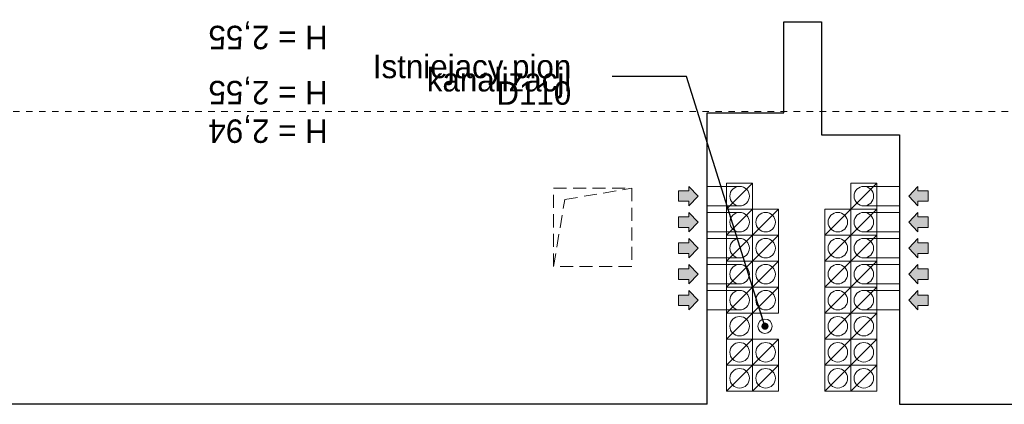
# Model space of a CAD drawing. Extents: x -145259 to -66341, y -2316 to 227384.
# Tile 111 of 143: x -113334 to -105764, y 173774 to 176729. Entities that reach past the tile are written whole.
import ezdxf

# ---------------------------------------------------------------- set-up
doc = ezdxf.new("R2010")
doc.units = 0
doc.header["$MEASUREMENT"] = 0
doc.linetypes.add('Hidden Line', pattern=[100, 50, -50])
doc.linetypes.add('Krawędzie ukryte', pattern=[150, 100, -50])
for name, color, linetype, lineweight in [('INWENT DACH_Nr_Pióra__21', 7, 'Continuous', 13), ('Inwent kominy_Nr_Pióra__21', 7, 'Continuous', 13), ('INWENT OPISY_Nr_Pióra__21', 7, 'Continuous', 13), ('INWENT. OKNA_Nr_Pióra__21', 7, 'Continuous', 13), ('INWENT.ŚCIANY_Nr_Pióra__1', 7, 'Continuous', 25)]:
    doc.layers.add(name, color=color, linetype=linetype, lineweight=lineweight)
doc.layers.add('INWENT kanalizacja_Nr_Pióra__118', color=7, linetype='Continuous', lineweight=13, true_color=0x573938)
doc.styles.add('GENERATED_STYLE_4', font='txt')
doc.styles.add('GENERATED_STYLE_7', font='txt')
doc.dimstyles.new('GENERATED_STYLE__9', dxfattribs={"dimtxt": 0.18, "dimasz": 109.44, "dimexe": 0.18, "dimexo": 0.0625, "dimgap": 0.09, "dimtad": 0, "dimtih": 1, "dimtoh": 1, "dimdec": 4, "dimzin": 0, "dimdsep": 46, "dimcen": 0.09, "dimadec": 0, "dimazin": 0, "dimtfac": 1, "dimtdec": 4, "dimtmove": 0, "dimatfit": 3, "dimldrblk": 'ARROWHEAD_11', "dimfxl": 0, "dimtolj": 1, "dimtzin": 0, "dimarcsym": 0})

# ---------------------------------------------------------------- blocks, each defined once
blk = doc.blocks.new('ARROWHEAD_11')
at = {"color": 0, "linetype": 'Continuous', "lineweight": 0}
blk.add_line((0, 0), (-1, 0), dxfattribs=at)
at = {"color": 0, "linetype": 'Continuous', "lineweight": 0, "const_width": 0.25, "flags": 128}
blk.add_lwpolyline([(-0.125, 0, 1), (0.125, 0, 1)], format="xyb", close=True, dxfattribs=at)

msp = doc.modelspace()

# ---------------------------------------------------------------- hatches: boundary and pattern name
at = {"layer": 'Inwent kominy_Nr_Pióra__21', "linetype": 'Continuous'}
for points in [[(-108188.7, 175298.6), (-108188.7, 175333.6), (-108268.7, 175333.6), (-108268.7, 175413.6), (-108188.7, 175413.6), (-108188.7, 175448.6), (-108118.7, 175373.6)], [(-106428.7, 175298.6), (-106428.7, 175333.6), (-106348.7, 175333.6), (-106348.7, 175413.6), (-106428.7, 175413.6), (-106428.7, 175448.6), (-106498.7, 175373.6)], [(-108188.7, 175098.6), (-108188.7, 175133.6), (-108268.7, 175133.6), (-108268.7, 175213.6), (-108188.7, 175213.6), (-108188.7, 175248.6), (-108118.7, 175173.6)], [(-106428.7, 175098.6), (-106428.7, 175133.6), (-106348.7, 175133.6), (-106348.7, 175213.6), (-106428.7, 175213.6), (-106428.7, 175248.6), (-106498.7, 175173.6)], [(-108188.7, 174898.6), (-108188.7, 174933.6), (-108268.7, 174933.6), (-108268.7, 175013.6), (-108188.7, 175013.6), (-108188.7, 175048.6), (-108118.7, 174973.6)], [(-106428.7, 174898.6), (-106428.7, 174933.6), (-106348.7, 174933.6), (-106348.7, 175013.6), (-106428.7, 175013.6), (-106428.7, 175048.6), (-106498.7, 174973.6)], [(-108188.7, 174698.6), (-108188.7, 174733.6), (-108268.7, 174733.6), (-108268.7, 174813.6), (-108188.7, 174813.6), (-108188.7, 174848.6), (-108118.7, 174773.6)], [(-106428.7, 174698.6), (-106428.7, 174733.6), (-106348.7, 174733.6), (-106348.7, 174813.6), (-106428.7, 174813.6), (-106428.7, 174848.6), (-106498.7, 174773.6)], [(-108188.7, 174498.6), (-108188.7, 174533.6), (-108268.7, 174533.6), (-108268.7, 174613.6), (-108188.7, 174613.6), (-108188.7, 174648.6), (-108118.7, 174573.6)], [(-106428.7, 174498.6), (-106428.7, 174533.6), (-106348.7, 174533.6), (-106348.7, 174613.6), (-106428.7, 174613.6), (-106428.7, 174648.6), (-106498.7, 174573.6)]]:
    msp.add_hatch(color=256, dxfattribs=at).paths.add_polyline_path(points, flags=0)

# ---------------------------------------------------------------- linework, layer by layer
at = {"layer": 'INWENT DACH_Nr_Pióra__21', "linetype": 'Hidden Line'}
msp.add_line((-123484.3, 176023.6), (-88108.7, 176023.6), dxfattribs=at)
at = {"layer": 'INWENT kanalizacja_Nr_Pióra__118', "linetype": 'Continuous'}
msp.add_circle((-107603.7, 174373.6), 55, dxfattribs=at)
at = {"layer": 'Inwent kominy_Nr_Pióra__21', "linetype": 'Continuous'}
for p, q in [((-107898.7, 175273.6), (-107698.7, 175473.6)), ((-107898.7, 175473.6), (-107698.7, 175473.6)), ((-107898.7, 175273.6), (-107898.7, 175473.6)), ((-107698.7, 175473.6), (-107698.7, 175273.6)), ((-106943.7, 175273.6), (-106743.7, 175473.6)), ((-106943.7, 175473.6), (-106743.7, 175473.6)), ((-106943.7, 175273.6), (-106943.7, 175473.6)), ((-106743.7, 175473.6), (-106743.7, 175273.6)), ((-108268.7, 175333.6), (-108268.7, 175413.6)), ((-108268.7, 175413.6), (-108188.7, 175413.6)), ((-108118.7, 175373.6), (-108188.7, 175448.6)), ((-108188.7, 175413.6), (-108188.7, 175448.6)), ((-107798.7, 175448.6), (-108048.7, 175448.6)), ((-106843.7, 175448.6), (-106568.7, 175448.6)), ((-106498.7, 175373.6), (-106428.7, 175448.6)), ((-106428.7, 175413.6), (-106428.7, 175448.6)), ((-106348.7, 175413.6), (-106428.7, 175413.6)), ((-106348.7, 175333.6), (-106348.7, 175413.6)), ((-108188.7, 175333.6), (-108268.7, 175333.6)), ((-108118.7, 175373.6), (-108188.7, 175298.6)), ((-108188.7, 175333.6), (-108188.7, 175298.6)), ((-106498.7, 175373.6), (-106428.7, 175298.6)), ((-106428.7, 175333.6), (-106428.7, 175298.6)), ((-106428.7, 175333.6), (-106348.7, 175333.6)), ((-108118.7, 175173.6), (-108188.7, 175248.6)), ((-108188.7, 175213.6), (-108188.7, 175248.6)), ((-107798.7, 175298.6), (-108048.7, 175298.6)), ((-107798.7, 175248.6), (-108048.7, 175248.6)), ((-107898.7, 175073.6), (-107698.7, 175273.6)), ((-107898.7, 175273.6), (-107698.7, 175273.6)), ((-107898.7, 175073.6), (-107898.7, 175273.6)), ((-107698.7, 175273.6), (-107898.7, 175273.6)), ((-107698.7, 175073.6), (-107498.7, 175273.6)), ((-107698.7, 175273.6), (-107498.7, 175273.6)), ((-107698.7, 175073.6), (-107698.7, 175273.6)), ((-107698.7, 175273.6), (-107698.7, 175073.6)), ((-107498.7, 175273.6), (-107498.7, 175073.6)), ((-107143.7, 175073.6), (-106943.7, 175273.6)), ((-107143.7, 175273.6), (-106943.7, 175273.6)), ((-107143.7, 175073.6), (-107143.7, 175273.6)), ((-106943.7, 175273.6), (-106943.7, 175073.6)), ((-106943.7, 175073.6), (-106743.7, 175273.6)), ((-106943.7, 175273.6), (-106743.7, 175273.6)), ((-106943.7, 175073.6), (-106943.7, 175273.6)), ((-106743.7, 175273.6), (-106943.7, 175273.6)), ((-106843.7, 175298.6), (-106568.7, 175298.6)), ((-106843.7, 175248.6), (-106568.7, 175248.6)), ((-106743.7, 175273.6), (-106743.7, 175073.6)), ((-106498.7, 175173.6), (-106428.7, 175248.6)), ((-106428.7, 175213.6), (-106428.7, 175248.6)), ((-108268.7, 175133.6), (-108268.7, 175213.6)), ((-108268.7, 175213.6), (-108188.7, 175213.6)), ((-108118.7, 175173.6), (-108188.7, 175098.6)), ((-106498.7, 175173.6), (-106428.7, 175098.6)), ((-106348.7, 175213.6), (-106428.7, 175213.6)), ((-106348.7, 175133.6), (-106348.7, 175213.6)), ((-108188.7, 175133.6), (-108268.7, 175133.6)), ((-108188.7, 175133.6), (-108188.7, 175098.6)), ((-107798.7, 175098.6), (-108048.7, 175098.6)), ((-106843.7, 175098.6), (-106568.7, 175098.6)), ((-106428.7, 175133.6), (-106428.7, 175098.6)), ((-106428.7, 175133.6), (-106348.7, 175133.6)), ((-108118.7, 174973.6), (-108188.7, 175048.6)), ((-108188.7, 175013.6), (-108188.7, 175048.6)), ((-107798.7, 175048.6), (-108048.7, 175048.6)), ((-107898.7, 174873.6), (-107698.7, 175073.6)), ((-107898.7, 175073.6), (-107698.7, 175073.6)), ((-107898.7, 174873.6), (-107898.7, 175073.6)), ((-107698.7, 175073.6), (-107898.7, 175073.6)), ((-107698.7, 174873.6), (-107498.7, 175073.6)), ((-107698.7, 175073.6), (-107498.7, 175073.6)), ((-107698.7, 174873.6), (-107698.7, 175073.6)), ((-107498.7, 175073.6), (-107698.7, 175073.6)), ((-107698.7, 175073.6), (-107698.7, 174873.6)), ((-107498.7, 175073.6), (-107498.7, 174873.6)), ((-107143.7, 174873.6), (-106943.7, 175073.6)), ((-107143.7, 175073.6), (-106943.7, 175073.6)), ((-107143.7, 174873.6), (-107143.7, 175073.6)), ((-106943.7, 175073.6), (-107143.7, 175073.6)), ((-106943.7, 175073.6), (-106943.7, 174873.6)), ((-106943.7, 174873.6), (-106743.7, 175073.6)), ((-106943.7, 175073.6), (-106743.7, 175073.6)), ((-106943.7, 174873.6), (-106943.7, 175073.6)), ((-106743.7, 175073.6), (-106943.7, 175073.6)), ((-106843.7, 175048.6), (-106568.7, 175048.6)), ((-106743.7, 175073.6), (-106743.7, 174873.6)), ((-106498.7, 174973.6), (-106428.7, 175048.6)), ((-106428.7, 175013.6), (-106428.7, 175048.6)), ((-108268.7, 174933.6), (-108268.7, 175013.6)), ((-108268.7, 175013.6), (-108188.7, 175013.6)), ((-108118.7, 174973.6), (-108188.7, 174898.6)), ((-106498.7, 174973.6), (-106428.7, 174898.6)), ((-106348.7, 175013.6), (-106428.7, 175013.6)), ((-106348.7, 174933.6), (-106348.7, 175013.6)), ((-108188.7, 174933.6), (-108268.7, 174933.6)), ((-108188.7, 174933.6), (-108188.7, 174898.6)), ((-107798.7, 174898.6), (-108048.7, 174898.6)), ((-107898.7, 174673.6), (-107898.7, 174873.6)), ((-107698.7, 174873.6), (-107898.7, 174873.6)), ((-107898.7, 174673.6), (-107698.7, 174873.6)), ((-107898.7, 174873.6), (-107698.7, 174873.6)), ((-107698.7, 174673.6), (-107698.7, 174873.6)), ((-107498.7, 174873.6), (-107698.7, 174873.6)), ((-107698.7, 174673.6), (-107498.7, 174873.6)), ((-107698.7, 174873.6), (-107498.7, 174873.6)), ((-107698.7, 174873.6), (-107698.7, 174673.6)), ((-107498.7, 174873.6), (-107498.7, 174673.6)), ((-107143.7, 174673.6), (-107143.7, 174873.6)), ((-106943.7, 174873.6), (-107143.7, 174873.6)), ((-107143.7, 174673.6), (-106943.7, 174873.6)), ((-107143.7, 174873.6), (-106943.7, 174873.6)), ((-106943.7, 174873.6), (-106943.7, 174673.6)), ((-106943.7, 174673.6), (-106943.7, 174873.6)), ((-106743.7, 174873.6), (-106943.7, 174873.6)), ((-106943.7, 174673.6), (-106743.7, 174873.6)), ((-106943.7, 174873.6), (-106743.7, 174873.6)), ((-106843.7, 174898.6), (-106568.7, 174898.6)), ((-106743.7, 174873.6), (-106743.7, 174673.6)), ((-106428.7, 174933.6), (-106428.7, 174898.6)), ((-106428.7, 174933.6), (-106348.7, 174933.6)), ((-108268.7, 174733.6), (-108268.7, 174813.6)), ((-108268.7, 174813.6), (-108188.7, 174813.6)), ((-108118.7, 174773.6), (-108188.7, 174848.6)), ((-108188.7, 174813.6), (-108188.7, 174848.6)), ((-107798.7, 174848.6), (-108048.7, 174848.6)), ((-106843.7, 174848.6), (-106568.7, 174848.6)), ((-106498.7, 174773.6), (-106428.7, 174848.6)), ((-106428.7, 174813.6), (-106428.7, 174848.6)), ((-106348.7, 174813.6), (-106428.7, 174813.6)), ((-106348.7, 174733.6), (-106348.7, 174813.6)), ((-108188.7, 174733.6), (-108268.7, 174733.6)), ((-108118.7, 174773.6), (-108188.7, 174698.6)), ((-108188.7, 174733.6), (-108188.7, 174698.6)), ((-106498.7, 174773.6), (-106428.7, 174698.6)), ((-106428.7, 174733.6), (-106428.7, 174698.6)), ((-106428.7, 174733.6), (-106348.7, 174733.6)), ((-108118.7, 174573.6), (-108188.7, 174648.6)), ((-108188.7, 174613.6), (-108188.7, 174648.6)), ((-107798.7, 174698.6), (-108048.7, 174698.6)), ((-107798.7, 174648.6), (-108048.7, 174648.6)), ((-107698.7, 174673.6), (-107898.7, 174673.6)), ((-107898.7, 174473.6), (-107698.7, 174673.6)), ((-107898.7, 174673.6), (-107698.7, 174673.6)), ((-107898.7, 174473.6), (-107898.7, 174673.6)), ((-107498.7, 174673.6), (-107698.7, 174673.6)), ((-107698.7, 174473.6), (-107498.7, 174673.6)), ((-107698.7, 174673.6), (-107498.7, 174673.6)), ((-107698.7, 174473.6), (-107698.7, 174673.6)), ((-107698.7, 174673.6), (-107698.7, 174473.6)), ((-107498.7, 174673.6), (-107498.7, 174473.6)), ((-106943.7, 174673.6), (-107143.7, 174673.6)), ((-107143.7, 174473.6), (-106943.7, 174673.6)), ((-107143.7, 174673.6), (-106943.7, 174673.6)), ((-107143.7, 174473.6), (-107143.7, 174673.6)), ((-106943.7, 174673.6), (-106943.7, 174473.6)), ((-106743.7, 174673.6), (-106943.7, 174673.6)), ((-106943.7, 174473.6), (-106743.7, 174673.6)), ((-106943.7, 174673.6), (-106743.7, 174673.6)), ((-106943.7, 174473.6), (-106943.7, 174673.6)), ((-106843.7, 174698.6), (-106568.7, 174698.6)), ((-106843.7, 174648.6), (-106568.7, 174648.6)), ((-106743.7, 174673.6), (-106743.7, 174473.6)), ((-106498.7, 174573.6), (-106428.7, 174648.6)), ((-106428.7, 174613.6), (-106428.7, 174648.6)), ((-108268.7, 174533.6), (-108268.7, 174613.6)), ((-108268.7, 174613.6), (-108188.7, 174613.6)), ((-108118.7, 174573.6), (-108188.7, 174498.6)), ((-106498.7, 174573.6), (-106428.7, 174498.6)), ((-106348.7, 174613.6), (-106428.7, 174613.6)), ((-106348.7, 174533.6), (-106348.7, 174613.6)), ((-108188.7, 174533.6), (-108268.7, 174533.6)), ((-108188.7, 174533.6), (-108188.7, 174498.6)), ((-107798.7, 174498.6), (-108048.7, 174498.6)), ((-106843.7, 174498.6), (-106568.7, 174498.6)), ((-106428.7, 174533.6), (-106348.7, 174533.6)), ((-106428.7, 174533.6), (-106428.7, 174498.6)), ((-107898.7, 174273.6), (-107898.7, 174473.6)), ((-107898.7, 174473.6), (-107698.7, 174473.6)), ((-107898.7, 174273.6), (-107698.7, 174473.6)), ((-107698.7, 174473.6), (-107898.7, 174473.6)), ((-107698.7, 174473.6), (-107698.7, 174273.6)), ((-107498.7, 174473.6), (-107698.7, 174473.6)), ((-107143.7, 174273.6), (-107143.7, 174473.6)), ((-107143.7, 174473.6), (-106943.7, 174473.6)), ((-107143.7, 174273.6), (-106943.7, 174473.6)), ((-106943.7, 174473.6), (-107143.7, 174473.6)), ((-106943.7, 174473.6), (-106943.7, 174273.6)), ((-106943.7, 174273.6), (-106943.7, 174473.6)), ((-106943.7, 174473.6), (-106743.7, 174473.6)), ((-106943.7, 174273.6), (-106743.7, 174473.6)), ((-106743.7, 174473.6), (-106943.7, 174473.6)), ((-106743.7, 174473.6), (-106743.7, 174273.6)), ((-107898.7, 174073.6), (-107898.7, 174273.6)), ((-107898.7, 174273.6), (-107698.7, 174273.6)), ((-107898.7, 174073.6), (-107698.7, 174273.6)), ((-107698.7, 174273.6), (-107898.7, 174273.6)), ((-107698.7, 174073.6), (-107698.7, 174273.6)), ((-107698.7, 174273.6), (-107498.7, 174273.6)), ((-107698.7, 174073.6), (-107498.7, 174273.6)), ((-107698.7, 174273.6), (-107698.7, 174073.6)), ((-107498.7, 174273.6), (-107498.7, 174073.6)), ((-107143.7, 174073.6), (-107143.7, 174273.6)), ((-107143.7, 174273.6), (-106943.7, 174273.6)), ((-107143.7, 174073.6), (-106943.7, 174273.6)), ((-106943.7, 174273.6), (-107143.7, 174273.6)), ((-106943.7, 174273.6), (-106943.7, 174073.6)), ((-106943.7, 174073.6), (-106943.7, 174273.6)), ((-106943.7, 174273.6), (-106743.7, 174273.6)), ((-106943.7, 174073.6), (-106743.7, 174273.6)), ((-106743.7, 174273.6), (-106943.7, 174273.6)), ((-106743.7, 174273.6), (-106743.7, 174073.6)), ((-107898.7, 173873.6), (-107898.7, 174073.6)), ((-107898.7, 174073.6), (-107698.7, 174073.6)), ((-107898.7, 173873.6), (-107698.7, 174073.6)), ((-107698.7, 174073.6), (-107898.7, 174073.6)), ((-107698.7, 173873.6), (-107698.7, 174073.6)), ((-107698.7, 174073.6), (-107498.7, 174073.6)), ((-107698.7, 173873.6), (-107498.7, 174073.6)), ((-107498.7, 174073.6), (-107698.7, 174073.6)), ((-107698.7, 174073.6), (-107698.7, 173873.6)), ((-107498.7, 174073.6), (-107498.7, 173873.6)), ((-107143.7, 173873.6), (-107143.7, 174073.6)), ((-107143.7, 174073.6), (-106943.7, 174073.6)), ((-107143.7, 173873.6), (-106943.7, 174073.6)), ((-106943.7, 174073.6), (-107143.7, 174073.6)), ((-106943.7, 174073.6), (-106943.7, 173873.6)), ((-106943.7, 173873.6), (-106943.7, 174073.6)), ((-106943.7, 174073.6), (-106743.7, 174073.6)), ((-106943.7, 173873.6), (-106743.7, 174073.6)), ((-106743.7, 174073.6), (-106943.7, 174073.6)), ((-106743.7, 174073.6), (-106743.7, 173873.6)), ((-107698.7, 173873.6), (-107898.7, 173873.6)), ((-107498.7, 173873.6), (-107698.7, 173873.6)), ((-106943.7, 173873.6), (-107143.7, 173873.6)), ((-106743.7, 173873.6), (-106943.7, 173873.6))]:
    msp.add_line(p, q, dxfattribs=at)
for centre in [(-107798.7, 175373.6), (-106843.7, 175373.6), (-107798.7, 175173.6), (-107598.7, 175173.6), (-107043.7, 175173.6), (-106843.7, 175173.6), (-107798.7, 174973.6), (-107598.7, 174973.6), (-107043.7, 174973.6), (-106843.7, 174973.6), (-107798.7, 174773.6), (-107598.7, 174773.6), (-107043.7, 174773.6), (-106843.7, 174773.6), (-107798.7, 174573.6), (-107598.7, 174573.6), (-107043.7, 174573.6), (-106843.7, 174573.6), (-107798.7, 174373.6), (-107043.7, 174373.6), (-106843.7, 174373.6), (-107798.7, 174173.6), (-107598.7, 174173.6), (-107043.7, 174173.6), (-106843.7, 174173.6), (-107798.7, 173973.6), (-107598.7, 173973.6), (-107043.7, 173973.6), (-106843.7, 173973.6)]:
    msp.add_circle(centre, 75, dxfattribs=at)
at = {"layer": 'INWENT. OKNA_Nr_Pióra__21', "linetype": 'Krawędzie ukryte'}
for p, q in [((-109228.7, 174833.6), (-109228.7, 175433.6)), ((-109228.7, 175433.6), (-108628.7, 175433.6)), ((-109142.9, 175347.7), (-108628.7, 175433.6)), ((-108628.7, 175433.6), (-108628.7, 174833.6)), ((-109228.7, 174833.6), (-109142.9, 175347.7)), ((-108628.7, 174833.6), (-109228.7, 174833.6))]:
    msp.add_line(p, q, dxfattribs=at)
at = {"layer": 'INWENT.ŚCIANY_Nr_Pióra__1', "linetype": 'Continuous'}
for p, q in [((-107458.7, 176013.6), (-107458.7, 176713.6)), ((-107458.7, 176713.6), (-107168.7, 176713.6)), ((-107168.7, 176713.6), (-107168.7, 175843.6)), ((-108048.7, 173773.6), (-108048.7, 176013.6)), ((-108048.7, 176013.6), (-107458.7, 176013.6)), ((-107168.7, 175843.6), (-106568.7, 175843.6)), ((-106568.7, 175843.6), (-106568.7, 173773.6)), ((-108048.7, 173773.6), (-114008.7, 173773.6)), ((-106568.7, 173773.6), (-100498.7, 173773.6))]:
    msp.add_line(p, q, dxfattribs=at)

# ---------------------------------------------------------------- texts
at = {"layer": 'INWENT OPISY_Nr_Pióra__21', "linetype": 'Continuous', "char_height": 180, "attachment_point": 2, "rotation": 180, "style": 'GENERATED_STYLE_7'}
for s, insert in [('{H = 2,55}', (-111424.1, 176502.8)), ('{H = 2,55}', (-111424.1, 176079.3)), ('{H = 2,94}', (-111424.1, 175782.8))]:
    msp.add_mtext(s, dxfattribs=dict(at, insert=insert))
at = {"layer": 'INWENT OPISY_Nr_Pióra__21', "linetype": 'Continuous', "insert": (-109093.2, 176266.5), "char_height": 180, "width": 1570.45, "attachment_point": 6, "line_spacing_factor": 0.340614, "style": 'GENERATED_STYLE_4'}
msp.add_mtext('{Istniejacy pion\\Pkanalizacji D110 }', dxfattribs=at)

# ---------------------------------------------------------------- leaders
at = {"layer": 'INWENT OPISY_Nr_Pióra__21', "linetype": 'Continuous', "annotation_type": 0, "has_hookline": 1, "hookline_direction": 1, "text_width": 1328.6}
msp.add_leader([(-107603.7, 174373.6), (-108206.4, 176292.2), (-108779.4, 176292.2)], dimstyle='GENERATED_STYLE__9', dxfattribs=at)

doc.saveas('drawing.dxf')
